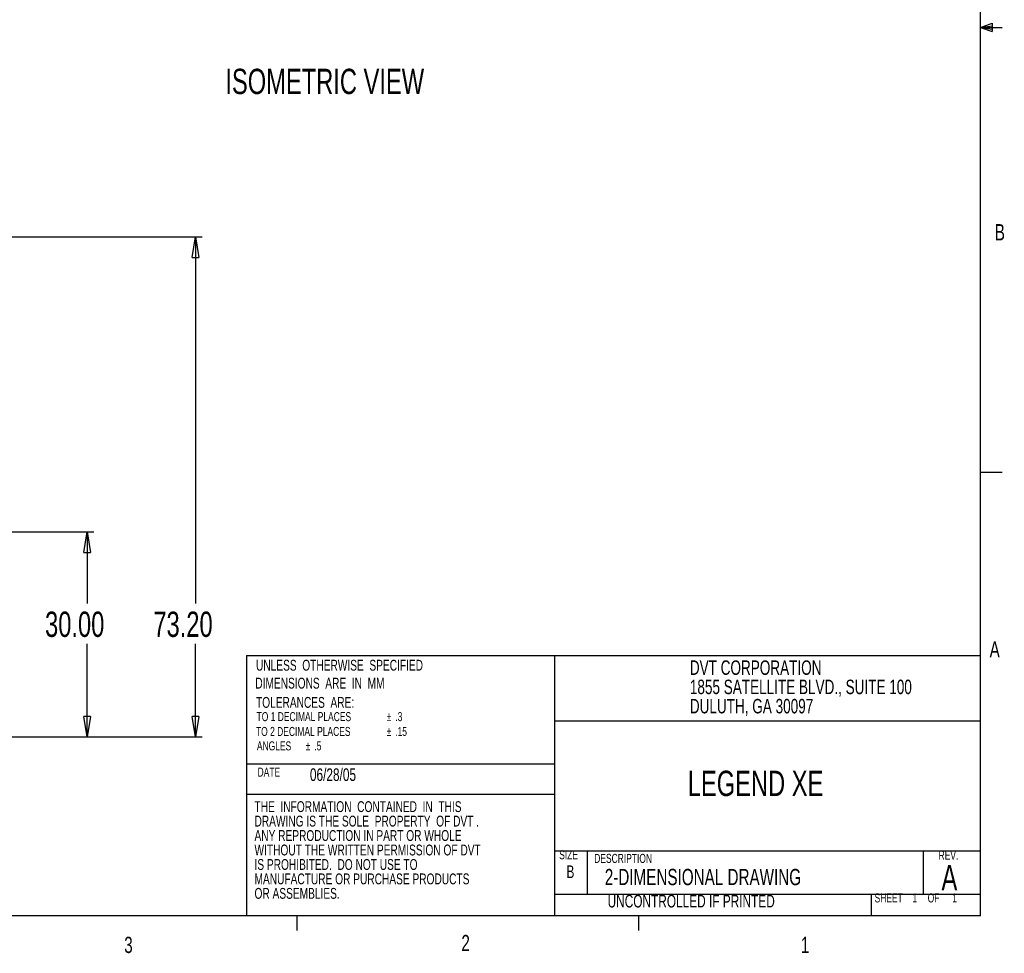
# Model space of a CAD drawing. Extents: x 13 to 419, y 4 to 274.
# Tile 3 of 4: x 275 to 419, y 4 to 141. Entities that reach past the tile are written whole.
import ezdxf

# ---------------------------------------------------------------- set-up
doc = ezdxf.new("R2010")
doc.units = 0
doc.header["$PDSIZE"] = -1
doc.layers.get('0').update_dxf_attribs({"linetype": 'CONTINUOUS'})
doc.layers.get('DEFPOINTS').update_dxf_attribs({"linetype": 'CONTINUOUS'})
doc.dimstyles.new('SLDDIMSTYLE0', dxfattribs={"dimtxt": 4.938889, "dimasz": 3, "dimexe": 1, "dimexo": 0.0625, "dimgap": 1.234722, "dimtad": 0, "dimtih": 1, "dimtoh": 1, "dimzin": 4, "dimblk1": 'CLOSED', "dimblk2": 'CLOSED', "dimsah": 1, "dimcen": 0.09, "dimclrd": 7, "dimclre": 7, "dimclrt": 7, "dimazin": 3, "dimtfac": 1, "dimtofl": 0, "dimtmove": 0, "dimatfit": 3})

# ---------------------------------------------------------------- blocks, each defined once
blk = doc.blocks.new('NOTE0')
at = {"color": 7, "width": 0.7}
blk.add_text('ISOMETRIC VIEW', height=3.7042, dxfattribs=at).set_placement((0, 1.01))
blk = doc.blocks.new('NOTE3')
at = {"color": 7, "width": 0.7}
blk.add_text('B', height=2.38, dxfattribs=at).set_placement((0, 1))
blk = doc.blocks.new('NOTE4')
at = {"color": 7, "width": 0.7}
blk.add_text('A', height=2.38, dxfattribs=at).set_placement((0, 1))
blk = doc.blocks.new('NOTE9')
at = {"color": 7, "width": 0.7}
blk.add_text('SIZE', height=1.323, dxfattribs=at).set_placement((0, 1))
blk = doc.blocks.new('NOTE10')
at = {"color": 7, "width": 0.7}
blk.add_text('DESCRIPTION', height=1.3229, dxfattribs=at).set_placement((0, 1))
blk = doc.blocks.new('NOTE11')
at = {"color": 7, "width": 0.7}
blk.add_text('B', height=1.85, dxfattribs=at).set_placement((0, 1))
blk = doc.blocks.new('NOTE12')
at = {"color": 7, "width": 0.7}
blk.add_text('SHEET', height=1.323, dxfattribs=at).set_placement((0, 1))
blk = doc.blocks.new('NOTE13')
at = {"color": 7, "width": 0.7}
blk.add_text('1', height=1.32, dxfattribs=at).set_placement((0, 1))
blk = doc.blocks.new('NOTE14')
at = {"color": 7, "width": 0.7}
blk.add_text('OF', height=1.323, dxfattribs=at).set_placement((0, 1))
blk = doc.blocks.new('NOTE15')
at = {"color": 7, "width": 0.7}
blk.add_text('1', height=1.32, dxfattribs=at).set_placement((0, 1))
blk = doc.blocks.new('NOTE16')
at = {"color": 7, "width": 0.7}
blk.add_text('REV.', height=1.323, dxfattribs=at).set_placement((0, 1))
blk = doc.blocks.new('NOTE17')
at = {"color": 7, "width": 0.7}
blk.add_text('DATE', height=1.323, dxfattribs=at).set_placement((0, 1))
blk = doc.blocks.new('NOTE18')
at = {"color": 7, "width": 0.7}
blk.add_text('UNLESS  OTHERWISE  SPECIFIED', height=1.5875, dxfattribs=at).set_placement((0, 1))
blk = doc.blocks.new('NOTE19')
at = {"color": 7, "width": 0.7}
blk.add_text('DIMENSIONS  ARE  IN  MM', height=1.5875, dxfattribs=at).set_placement((0, 1))
blk = doc.blocks.new('NOTE20')
at = {"color": 7, "width": 0.7}
blk.add_text('TOLERANCES  ARE:', height=1.5875, dxfattribs=at).set_placement((0, 1))
blk = doc.blocks.new('NOTE21')
at = {"color": 7, "width": 0.7}
for s, height, p in [('TO 1 DECIMAL PLACES ', 1.3229, (0, 1)), ('%%p', 1.323, (19.04, 1)), ('.3', 1.323, (20.3, 1))]:
    blk.add_text(s, height=height, dxfattribs=at).set_placement(p)
blk = doc.blocks.new('NOTE22')
at = {"color": 7, "width": 0.7}
blk.add_text('1', height=2.38, dxfattribs=at).set_placement((0, 1))
blk = doc.blocks.new('NOTE23')
at = {"color": 7, "width": 0.7}
blk.add_text('2', height=2.38, dxfattribs=at).set_placement((0, 1))
blk = doc.blocks.new('NOTE24')
at = {"color": 7, "width": 0.7}
blk.add_text('3', height=2.38, dxfattribs=at).set_placement((0, 1))
blk = doc.blocks.new('NOTE38')
at = {"color": 7, "width": 0.7}
for s, height, p in [('TO 2 DECIMAL PLACES ', 1.3229, (0, 1)), ('%%p', 1.323, (19.11, 1)), ('.15', 1.323, (20.37, 1))]:
    blk.add_text(s, height=height, dxfattribs=at).set_placement(p)
blk = doc.blocks.new('NOTE39')
at = {"color": 7, "width": 0.7}
for s, p in [('ANGLES ', (0, 1)), ('%%p', (7.14, 1)), ('.5', (8.4, 1))]:
    blk.add_text(s, height=1.323, dxfattribs=at).set_placement(p)
blk = doc.blocks.new('NOTE40')
at = {"color": 7, "width": 0.7}
for s, p in [('DVT CORPORATION', (0, 1)), ('1855 SATELLITE BLVD., SUITE 100', (0, -1.82)), ('DULUTH, GA 30097', (0, -4.64))]:
    blk.add_text(s, height=2.1167, dxfattribs=at).set_placement(p)
blk = doc.blocks.new('NOTE41')
at = {"color": 7, "width": 0.7}
blk.add_text('06/28/05', height=1.852, dxfattribs=at).set_placement((0, 1))
blk = doc.blocks.new('NOTE42')
at = {"color": 7, "width": 0.7}
blk.add_text('A', height=3.7, dxfattribs=at).set_placement((0, 1.01))
blk = doc.blocks.new('NOTE43')
at = {"color": 7, "width": 0.7}
blk.add_text('UNCONTROLLED IF PRINTED', height=1.8521, dxfattribs=at).set_placement((0, 1))
blk = doc.blocks.new('NOTE44')
at = {"color": 7, "width": 0.7}
for s, p in [('THE  INFORMATION  CONTAINED  IN  THIS', (0, 1)), ('DRAWING IS THE SOLE  PROPERTY  OF DVT .', (0, -1.12)), ('ANY REPRODUCTION IN PART OR WHOLE', (0, -3.23)), ('WITHOUT THE WRITTEN PERMISSION OF DVT', (0, -5.35)), ('IS PROHIBITED.  DO NOT USE TO', (0, -7.47)), ('MANUFACTURE OR PURCHASE PRODUCTS', (0, -9.58)), ('OR ASSEMBLIES.', (0, -11.7))]:
    blk.add_text(s, height=1.5875, dxfattribs=at).set_placement(p)
blk = doc.blocks.new('NOTE45')
at = {"color": 7, "width": 0.7}
blk.add_text('2-DIMENSIONAL DRAWING', height=2.3813, dxfattribs=at).set_placement((0, 1))
blk = doc.blocks.new('NOTE46')
at = {"color": 7, "width": 0.7}
blk.add_text('LEGEND XE', height=3.704, dxfattribs=at).set_placement((0, 1.01))
blk = doc.blocks.new('_CLOSED')
at = {"color": 0, "linetype": 'BYBLOCK'}
for p, q in [((-1, 0.166667), (0, 0)), ((-1, 0.166667), (-1, -0.166667)), ((0, 0), (-1, -0.166667)), ((0, 0), (-1, 0))]:
    blk.add_line(p, q, dxfattribs=at)
blk = doc.blocks.new('*D53')
at = {"color": 7}
for p, q in [((272.95, 66.16), (286.23, 66.16)), ((285.23, 66.16), (285.23, 55.67)), ((285.23, 36.16), (285.23, 49.79)), ((272.95, 36.16), (286.23, 36.16))]:
    blk.add_line(p, q, dxfattribs=at)
at = {"layer": 'DEFPOINTS', "color": 7}
for p in [(271.95, 66.16), (271.95, 36.16)]:
    blk.add_point(p, dxfattribs=at)
at = {"xscale": 3, "yscale": 3}
for p, rotation in [((285.23, 66.16), 90), ((285.23, 36.16), 270)]:
    blk.add_blockref('_CLOSED', p, dxfattribs=dict(at, rotation=rotation))
at = {"color": 7, "width": 0.7}
blk.add_text('30.00', height=3.704, dxfattribs=at).set_placement((279.08, 50.8))
blk = doc.blocks.new('*D54')
at = {"color": 7}
for p, q in [((260.63, 109.35), (302.09, 109.35)), ((301.09, 109.35), (301.09, 55.67)), ((301.09, 36.16), (301.09, 49.79)), ((272.95, 36.16), (302.09, 36.16))]:
    blk.add_line(p, q, dxfattribs=at)
at = {"layer": 'DEFPOINTS', "color": 7}
for p in [(259.63, 109.35), (271.95, 36.16)]:
    blk.add_point(p, dxfattribs=at)
at = {"xscale": 3, "yscale": 3}
for p, rotation in [((301.09, 109.35), 90), ((301.09, 36.16), 270)]:
    blk.add_blockref('_CLOSED', p, dxfattribs=dict(at, rotation=rotation))
at = {"color": 7, "width": 0.7}
blk.add_text('73.20', height=3.704, dxfattribs=at).set_placement((294.93, 50.8))

msp = doc.modelspace()

# ---------------------------------------------------------------- linework, layer by layer
at = {"color": 7, "linetype": 'CONTINUOUS'}
for p, q in [((415.957, 9.959), (415.957, 270.309)), ((415.957, 140.025), (417.663, 140.635)), ((415.957, 140.025), (417.663, 140.254)), ((415.957, 140.025), (419.132, 140.025)), ((415.957, 140.025), (417.663, 139.451)), ((415.957, 140.025), (417.663, 139.763)), ((417.663, 140.635), (417.663, 139.451)), ((415.957, 74.937), (419.132, 74.937)), ((308.575, 48.059), (308.575, 9.959)), ((308.575, 48.059), (353.629, 48.059)), ((353.629, 48.059), (353.629, 9.959)), ((353.629, 48.059), (415.957, 48.059)), ((353.629, 38.534), (415.957, 38.534)), ((353.629, 19.484), (415.957, 19.484)), ((358.391, 19.484), (358.391, 13.134)), ((407.604, 19.484), (407.604, 13.134)), ((353.629, 13.134), (415.957, 13.134)), ((399.984, 13.134), (399.984, 9.959)), ((415.957, 9.959), (15.907, 9.959)), ((315.938, 9.959), (315.938, 7.805)), ((365.944, 9.959), (365.944, 7.805))]:
    msp.add_line(p, q, dxfattribs=at)
at = {"color": 218, "linetype": 'CONTINUOUS'}
for p, q in [((308.575, 32.236), (353.629, 32.236)), ((308.575, 27.764), (353.629, 27.764))]:
    msp.add_line(p, q, dxfattribs=at)

# ---------------------------------------------------------------- block references
for name, p in [('NOTE0', (305.465, 129.267)), ('NOTE3', (418.067, 107.86)), ('NOTE4', (417.31, 46.789)), ('NOTE18', (309.949, 44.86)), ('NOTE40', (373.44, 44.244)), ('NOTE19', (309.851, 42.236)), ('NOTE20', (309.949, 39.418)), ('NOTE21', (310.036, 37.469)), ('NOTE38', (309.949, 35.297)), ('NOTE39', (310.081, 33.186)), ('NOTE41', (317.84, 28.707)), ('NOTE17', (310.179, 29.342)), ('NOTE46', (373.131, 26.497)), ('NOTE44', (309.73, 24.158)), ('NOTE9', (354.315, 17.242)), ('NOTE10', (359.442, 16.714)), ('NOTE16', (409.839, 17.165)), ('NOTE11', (355.383, 14.496)), ('NOTE42', (410.267, 12.696)), ('NOTE45', (360.99, 13.454)), ('NOTE43', (361.404, 10.186)), ('NOTE12', (400.472, 10.926)), ('NOTE13', (406.011, 10.926)), ('NOTE14', (408.246, 10.926)), ('NOTE15', (411.841, 10.926)), ('NOTE23', (340.008, 3.799)), ('NOTE24', (290.664, 3.519)), ('NOTE22', (389.69, 3.519))]:
    msp.add_blockref(name, p)

# ---------------------------------------------------------------- dimensions: what is measured, and where the dimension line sits
at = {"color": 7}
for base, p1, p2, picture, middle in [((301.090758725, 109.354921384), (271.949867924, 36.159921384), (259.630722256, 109.354921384), '*D54', (301.090758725, 52.72770483)), ((285.234, 66.16), (271.95, 36.16), (271.95, 66.16), '*D53', (285.234, 52.728))]:
    dim = msp.add_linear_dim(base=base, p1=p1, p2=p2, angle=90, dimstyle='SLDDIMSTYLE0', dxfattribs=at)
    dim.commit()
    dim.dimension.update_dxf_attribs({"geometry": picture, "text_midpoint": middle, "dimtype": 160})

doc.saveas('drawing.dxf')
